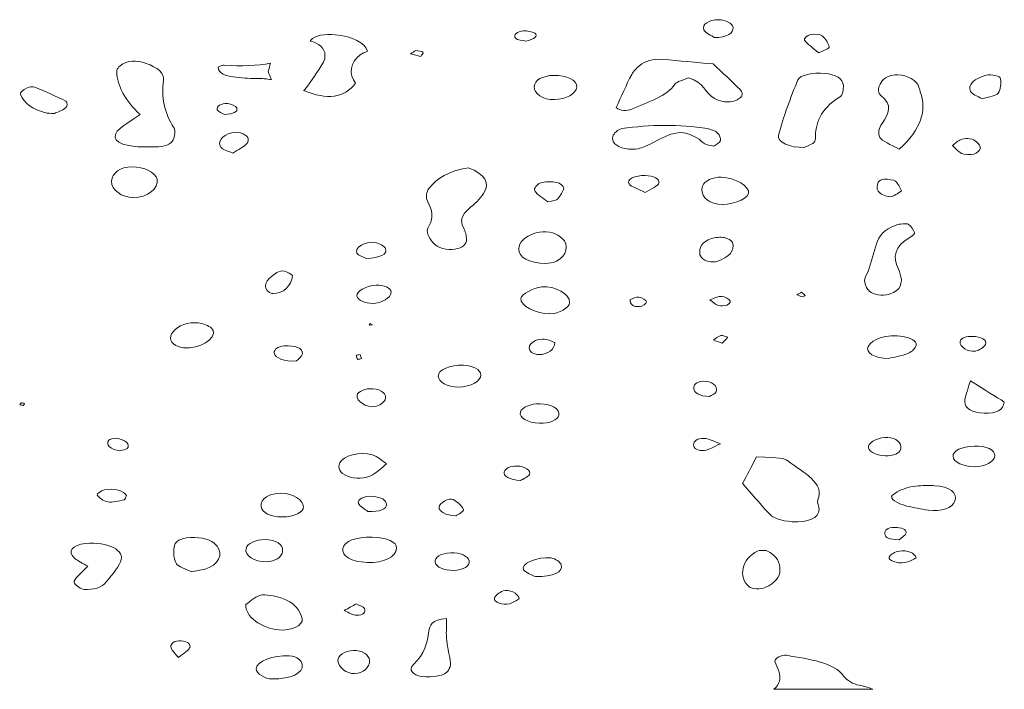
# Model space of a CAD drawing. Extents: x 432 to 1642, y -1026 to -372.
# Tile 2 of 15: x 536 to 621, y -1026 to -968. Entities that reach past the tile are written whole.
import ezdxf

# ---------------------------------------------------------------- set-up
doc = ezdxf.new("R2010")
doc.units = 0
doc.header["$MEASUREMENT"] = 0
doc.layers.add('Layer 1', color=7, linetype='Continuous')

# ---------------------------------------------------------------- blocks, each defined once
blk = doc.blocks.new('block 22')
at = {"layer": 'Layer 1', "lineweight": 0}
blk.add_lwpolyline([(566.69, -994.294), (566.49, -994.173), (566.397, -994.32), (566.69, -994.294)], dxfattribs=at)
for points, knots in [([(596.602, -967.908), (595.815, -967.904), (595.114, -968.316), (595.34, -968.77), (595.482, -969.055), (596.004, -969.284), (596.236, -969.452), (597.334, -969.459), (597.937, -969.056), (597.864, -968.582), (597.808, -968.208), (597.251, -967.911), (596.602, -967.908)], [0, 0, 0, 0, 1, 1, 1, 2, 2, 2, 3, 3, 3, 4, 4, 4, 4]), ([(604.048, -969.673), (604.323, -970.035), (604.781, -970.355), (605.271, -970.779), (605.726, -970.537), (606.205, -970.388), (606.177, -970.276), (606.094, -969.94), (605.892, -969.592), (605.572, -969.303), (605.441, -969.184), (604.821, -969.116), (604.55, -969.182), (604.285, -969.245), (603.959, -969.557), (604.048, -969.673)], [0, 0, 0, 0, 1, 1, 1, 2, 2, 2, 3, 3, 3, 4, 4, 4, 5, 5, 5, 5]), ([(587.757, -975.509), (588.116, -975.813), (588.662, -975.818), (589.103, -975.631), (590.542, -975.022), (592.164, -974.509), (592.839, -973.484), (592.984, -973.265), (593.562, -973.131), (594.013, -972.924), (595.399, -973.359), (595.379, -974.208), (596.251, -974.719), (596.709, -974.988), (597.531, -975.122), (598.024, -974.929), (598.638, -974.689), (598.822, -974.323), (598.499, -973.982), (597.78, -973.225), (596.951, -972.499), (596.141, -971.737), (594.651, -971.6), (593.232, -971.463), (591.808, -971.34), (590.926, -971.264), (590.267, -971.497), (589.796, -971.871), (589.502, -972.103), (589.24, -972.366), (589.104, -972.636), (588.623, -973.587), (588.202, -974.548), (587.757, -975.509)], [0, 0, 0, 0, 1, 1, 1, 2, 2, 2, 3, 3, 3, 4, 4, 4, 5, 5, 5, 6, 6, 6, 7, 7, 7, 8, 8, 8, 9, 9, 9, 10, 10, 10, 11, 11, 11, 11]), ([(584.345, -973.72), (584.396, -973.142), (583.493, -972.689), (582.353, -972.72), (581.399, -972.747), (580.712, -973.137), (580.68, -973.671), (580.641, -974.314), (581.438, -974.842), (582.415, -974.821), (583.434, -974.8), (584.293, -974.31), (584.345, -973.72)], [0, 0, 0, 0, 1, 1, 1, 2, 2, 2, 3, 3, 3, 4, 4, 4, 4]), ([(607.401, -973.596), (607.401, -973.029), (606.714, -972.622), (605.789, -972.546), (604.794, -972.464), (603.651, -972.67), (603.466, -973.12), (602.813, -974.708), (602.217, -976.306), (601.789, -977.916), (601.634, -978.499), (602.842, -978.997), (604.016, -978.955), (604.202, -978.871), (604.529, -978.761), (604.758, -978.607), (604.909, -978.505), (604.983, -978.342), (604.983, -978.207), (604.989, -976.893), (605.381, -975.664), (607.055, -974.617), (607.417, -974.391), (607.4, -973.943), (607.401, -973.596)], [0, 0, 0, 0, 1, 1, 1, 2, 2, 2, 3, 3, 3, 4, 4, 4, 5, 5, 5, 6, 6, 6, 7, 7, 7, 8, 8, 8, 8]), ([(611.845, -972.685), (610.947, -972.813), (610.664, -973.228), (610.508, -973.641), (610.409, -973.901), (610.402, -974.254), (610.652, -974.456), (611.66, -975.271), (611.376, -976.043), (610.75, -976.876), (610.473, -977.244), (610.349, -977.732), (610.56, -978.096), (610.756, -978.435), (611.489, -978.681), (612.229, -979.109), (614.132, -977.357), (614.639, -975.8), (614.051, -974.138), (613.977, -973.929), (613.941, -973.716), (613.836, -973.512), (613.573, -973.004), (612.552, -972.585), (611.845, -972.685)], [0, 0, 0, 0, 1, 1, 1, 2, 2, 2, 3, 3, 3, 4, 4, 4, 5, 5, 5, 6, 6, 6, 7, 7, 7, 8, 8, 8, 8]), ([(618.386, -974.103), (618.487, -974.333), (618.99, -974.51), (619.392, -974.762), (619.972, -974.569), (620.648, -974.473), (620.78, -974.271), (621.028, -973.893), (621.032, -973.452), (621.001, -973.039), (620.982, -972.767), (620.203, -972.599), (619.745, -972.714), (618.745, -972.966), (618.128, -973.519), (618.386, -974.103)], [0, 0, 0, 0, 1, 1, 1, 2, 2, 2, 3, 3, 3, 4, 4, 4, 5, 5, 5, 5]), ([(594.747, -978.124), (595.013, -978.279), (595.161, -978.494), (595.427, -978.648), (595.586, -978.74), (595.871, -978.767), (596.212, -978.852), (596.403, -978.695), (596.752, -978.535), (596.774, -978.363), (596.834, -977.9), (596.439, -977.458), (595.643, -977.331), (593.203, -976.941), (590.708, -976.976), (588.263, -977.33), (587.904, -977.382), (587.542, -977.754), (587.472, -978.002), (587.342, -978.455), (587.734, -978.877), (588.513, -979.06), (588.912, -979.153), (589.591, -979.117), (589.952, -978.985), (590.71, -978.708), (591.319, -978.314), (592.031, -977.996), (593.078, -977.527), (593.786, -977.564), (594.747, -978.124)], [0, 0, 0, 0, 1, 1, 1, 2, 2, 2, 3, 3, 3, 4, 4, 4, 5, 5, 5, 6, 6, 6, 7, 7, 7, 8, 8, 8, 9, 9, 9, 10, 10, 10, 10]), ([(617.6, -978.258), (617.309, -978.353), (617.144, -978.562), (616.836, -978.781), (617.099, -979.022), (617.279, -979.295), (617.629, -979.466), (617.855, -979.575), (618.396, -979.608), (618.677, -979.537), (618.949, -979.468), (619.186, -979.229), (619.223, -979.051), (619.262, -978.863), (619.12, -978.634), (618.925, -978.47), (618.624, -978.216), (618.116, -978.089), (617.6, -978.258)], [0, 0, 0, 0, 1, 1, 1, 2, 2, 2, 3, 3, 3, 4, 4, 4, 5, 5, 5, 6, 6, 6, 6]), ([(574.971, -980.708), (573.262, -981.002), (572.253, -981.652), (571.61, -982.44), (571.32, -982.795), (571.27, -983.29), (571.471, -983.664), (571.852, -984.374), (572.018, -985.049), (571.566, -985.756), (571.237, -986.268), (571.557, -986.737), (571.94, -987.197), (572.296, -987.625), (573.176, -987.9), (573.816, -987.766), (574.503, -987.623), (574.833, -987.314), (574.819, -986.934), (574.805, -986.583), (574.741, -986.219), (574.556, -985.885), (574.227, -985.29), (574.417, -984.776), (575.02, -984.262), (575.51, -983.844), (576, -983.408), (576.297, -982.944), (576.867, -982.048), (576.47, -981.284), (574.971, -980.708)], [0, 0, 0, 0, 1, 1, 1, 2, 2, 2, 3, 3, 3, 4, 4, 4, 5, 5, 5, 6, 6, 6, 7, 7, 7, 8, 8, 8, 9, 9, 9, 10, 10, 10, 10]), ([(591.46, -982.038), (591.536, -981.687), (591.008, -981.416), (590.265, -981.381), (589.432, -981.343), (588.596, -981.741), (588.875, -982.112), (589.07, -982.371), (589.664, -982.541), (590.273, -982.848), (590.802, -982.506), (591.406, -982.29), (591.46, -982.038)], [0, 0, 0, 0, 1, 1, 1, 2, 2, 2, 3, 3, 3, 4, 4, 4, 4]), ([(580.725, -982.706), (580.944, -983.059), (581.471, -983.356), (581.85, -983.661), (582.283, -983.548), (582.629, -983.519), (582.699, -983.427), (582.939, -983.116), (583.169, -982.787), (583.221, -982.457), (583.244, -982.304), (582.902, -982.036), (582.627, -981.989), (582.195, -981.915), (581.563, -981.892), (581.233, -982.017), (580.906, -982.14), (580.608, -982.518), (580.725, -982.706)], [0, 0, 0, 0, 1, 1, 1, 2, 2, 2, 3, 3, 3, 4, 4, 4, 5, 5, 5, 6, 6, 6, 6]), ([(596.826, -981.525), (596.143, -981.5), (595.363, -981.875), (595.224, -982.294), (594.979, -983.031), (595.556, -983.72), (596.539, -983.866), (597.556, -984.017), (599.046, -983.495), (599.196, -982.936), (599.357, -982.336), (598.071, -981.57), (596.826, -981.525)], [0, 0, 0, 0, 1, 1, 1, 2, 2, 2, 3, 3, 3, 4, 4, 4, 4]), ([(611.896, -981.882), (611.735, -981.755), (611.27, -981.704), (610.935, -981.696), (610.762, -981.692), (610.452, -981.845), (610.42, -981.946), (610.338, -982.21), (610.236, -982.516), (610.41, -982.746), (610.568, -982.956), (611.074, -983.212), (611.434, -983.216), (611.757, -983.219), (612.091, -982.906), (612.442, -982.72), (612.235, -982.378), (612.164, -982.093), (611.896, -981.882)], [0, 0, 0, 0, 1, 1, 1, 2, 2, 2, 3, 3, 3, 4, 4, 4, 5, 5, 5, 6, 6, 6, 6]), ([(609.24, -990.434), (609.229, -990.708), (609.33, -991.004), (609.528, -991.256), (609.812, -991.617), (610.455, -991.81), (611.125, -991.703), (611.551, -991.635), (611.985, -991.387), (612.192, -991.159), (612.41, -990.919), (612.365, -990.608), (612.417, -990.397), (612.322, -990.039), (612.303, -989.749), (612.163, -989.477), (611.633, -988.445), (611.791, -987.506), (613.237, -986.7), (613.409, -986.605), (613.59, -986.434), (613.549, -986.322), (613.457, -986.069), (613.319, -985.786), (613.017, -985.605), (612.869, -985.518), (612.239, -985.569), (611.953, -985.667), (610.873, -986.036), (610.484, -986.647), (610.272, -987.291), (610.019, -988.06), (609.809, -988.833), (609.563, -989.603), (609.473, -989.882), (609.25, -990.156), (609.24, -990.434)], [0, 0, 0, 0, 1, 1, 1, 2, 2, 2, 3, 3, 3, 4, 4, 4, 5, 5, 5, 6, 6, 6, 7, 7, 7, 8, 8, 8, 9, 9, 9, 10, 10, 10, 11, 11, 11, 12, 12, 12, 12]), ([(579.35, -987.751), (579.291, -988.444), (580.195, -988.94), (581.691, -989.003), (581.912, -988.957), (582.359, -988.935), (582.609, -988.802), (583.493, -988.333), (583.706, -987.387), (583.089, -986.819), (582.655, -986.419), (581.925, -986.164), (581.121, -986.286), (580.572, -986.369), (580.051, -986.665), (579.707, -986.936), (579.434, -987.152), (579.373, -987.474), (579.35, -987.751)], [0, 0, 0, 0, 1, 1, 1, 2, 2, 2, 3, 3, 3, 4, 4, 4, 5, 5, 5, 6, 6, 6, 6]), ([(565.353, -988.099), (565.452, -988.308), (565.972, -988.458), (566.16, -988.559), (567.336, -988.516), (568.018, -988.166), (567.828, -987.74), (567.727, -987.515), (567.283, -987.226), (566.896, -987.171), (566.069, -987.052), (565.125, -987.62), (565.353, -988.099)], [0, 0, 0, 0, 1, 1, 1, 2, 2, 2, 3, 3, 3, 4, 4, 4, 4]), ([(597.814, -987.191), (597.76, -987.021), (597.401, -986.811), (597.097, -986.752), (596.785, -986.692), (596.304, -986.741), (596.009, -986.84), (595.13, -987.134), (594.936, -987.62), (594.986, -988.233), (595.083, -988.351), (595.159, -988.595), (595.424, -988.716), (595.666, -988.828), (596.224, -988.905), (596.453, -988.828), (597.556, -988.461), (598.037, -987.886), (597.814, -987.191)], [0, 0, 0, 0, 1, 1, 1, 2, 2, 2, 3, 3, 3, 4, 4, 4, 5, 5, 5, 6, 6, 6, 6]), ([(557.784, -991.496), (557.855, -991.545), (558.002, -991.584), (558.118, -991.588), (558.963, -991.614), (559.691, -990.956), (559.785, -990.021), (559.607, -989.919), (559.397, -989.742), (559.098, -989.651), (558.954, -989.606), (558.557, -989.684), (558.422, -989.773), (557.37, -990.466), (557.161, -991.065), (557.784, -991.496)], [0, 0, 0, 0, 1, 1, 1, 2, 2, 2, 3, 3, 3, 4, 4, 4, 5, 5, 5, 5]), ([(567.021, -990.865), (566.06, -990.947), (565.302, -991.382), (565.341, -991.828), (565.367, -992.126), (566.101, -992.469), (566.67, -992.45), (567.559, -992.419), (568.258, -991.999), (568.295, -991.471), (568.319, -991.132), (567.646, -990.812), (567.021, -990.865)], [0, 0, 0, 0, 1, 1, 1, 2, 2, 2, 3, 3, 3, 4, 4, 4, 4]), ([(583.735, -992.362), (583.779, -991.648), (582.457, -990.908), (581.331, -991.018), (580.584, -991.09), (579.579, -991.644), (579.524, -992.013), (579.431, -992.625), (580.844, -993.379), (582.025, -993.349), (582.842, -993.328), (583.706, -992.829), (583.735, -992.362)], [0, 0, 0, 0, 1, 1, 1, 2, 2, 2, 3, 3, 3, 4, 4, 4, 4]), ([(603.857, -991.873), (603.9, -991.883), (604.102, -991.782), (604.088, -991.763), (604.013, -991.665), (603.893, -991.576), (603.788, -991.483), (603.648, -991.556), (603.509, -991.628), (603.369, -991.701), (603.53, -991.761), (603.682, -991.831), (603.857, -991.873)], [0, 0, 0, 0, 1, 1, 1, 2, 2, 2, 3, 3, 3, 4, 4, 4, 4]), ([(590.381, -992.314), (590.368, -992.163), (590.012, -991.95), (589.725, -991.901), (589.517, -991.865), (589.179, -992.052), (588.965, -992.119), (588.949, -992.512), (589.171, -992.765), (589.774, -992.73), (590.016, -992.716), (590.392, -992.455), (590.381, -992.314)], [0, 0, 0, 0, 1, 1, 1, 2, 2, 2, 3, 3, 3, 4, 4, 4, 4]), ([(597.606, -992.227), (597.539, -992.068), (597.164, -991.863), (596.882, -991.839), (596.615, -991.816), (596.288, -992.003), (595.869, -992.135), (596.157, -992.344), (596.307, -992.549), (596.583, -992.63), (597.063, -992.77), (597.726, -992.512), (597.606, -992.227)], [0, 0, 0, 0, 1, 1, 1, 2, 2, 2, 3, 3, 3, 4, 4, 4, 4]), ([(549.702, -996.088), (549.87, -996.187), (550.14, -996.233), (550.362, -996.304), (551.728, -996.372), (553.194, -995.536), (552.911, -994.779), (552.825, -994.551), (552.364, -994.286), (551.953, -994.189), (551.084, -993.986), (550.18, -994.227), (549.634, -994.708), (549.077, -995.2), (549.087, -995.728), (549.702, -996.088)], [0, 0, 0, 0, 1, 1, 1, 2, 2, 2, 3, 3, 3, 4, 4, 4, 5, 5, 5, 5]), ([(611.337, -997.205), (611.687, -997.116), (612.431, -996.99), (613.028, -996.754), (613.381, -996.615), (613.658, -996.31), (613.692, -996.068), (613.746, -995.683), (613.226, -995.425), (612.568, -995.319), (611.154, -995.091), (609.893, -995.464), (609.547, -996.186), (609.309, -996.685), (610.046, -997.228), (611.337, -997.205)], [0, 0, 0, 0, 1, 1, 1, 2, 2, 2, 3, 3, 3, 4, 4, 4, 5, 5, 5, 5]), ([(580.436, -996.683), (580.539, -996.785), (580.864, -996.886), (581.078, -996.88), (581.839, -996.861), (582.466, -996.433), (582.464, -995.831), (582.187, -995.747), (581.766, -995.509), (581.389, -995.529), (580.447, -995.578), (579.961, -996.21), (580.436, -996.683)], [0, 0, 0, 0, 1, 1, 1, 2, 2, 2, 3, 3, 3, 4, 4, 4, 4]), ([(597.388, -995.396), (597.405, -995.371), (596.892, -995.184), (596.817, -995.214), (596.557, -995.318), (596.382, -995.485), (596.175, -995.628), (596.378, -995.698), (596.581, -995.768), (596.91, -995.881), (597.082, -995.719), (597.28, -995.566), (597.388, -995.396)], [0, 0, 0, 0, 1, 1, 1, 2, 2, 2, 3, 3, 3, 4, 4, 4, 4]), ([(618.577, -995.302), (618.015, -995.286), (617.588, -995.413), (617.491, -995.752), (617.456, -996.2), (618.183, -996.691), (618.819, -996.569), (619.196, -996.497), (619.588, -996.213), (619.682, -995.989), (619.839, -995.615), (619.306, -995.321), (618.577, -995.302)], [0, 0, 0, 0, 1, 1, 1, 2, 2, 2, 3, 3, 3, 4, 4, 4, 4]), ([(559.072, -996.132), (558.462, -996.189), (558.161, -996.416), (558.204, -996.732), (558.265, -997.18), (559.041, -997.501), (560.137, -997.429), (560.268, -997.275), (560.598, -997.049), (560.632, -996.811), (560.698, -996.331), (559.984, -996.046), (559.072, -996.132)], [0, 0, 0, 0, 1, 1, 1, 2, 2, 2, 3, 3, 3, 4, 4, 4, 4]), ([(565.304, -996.937), (565.316, -997.057), (565.372, -997.177), (565.413, -997.296), (565.528, -997.272), (565.641, -997.247), (565.756, -997.222), (565.714, -997.106), (565.67, -996.99), (565.627, -996.874), (565.514, -996.895), (565.303, -996.919), (565.304, -996.937)], [0, 0, 0, 0, 1, 1, 1, 2, 2, 2, 3, 3, 3, 4, 4, 4, 4]), ([(576.058, -998.613), (576.026, -998.168), (575.396, -997.826), (574.557, -997.798), (573.366, -997.757), (572.384, -998.178), (572.379, -998.731), (572.375, -999.24), (573.202, -999.702), (574.088, -999.685), (575.208, -999.664), (576.1, -999.178), (576.058, -998.613)], [0, 0, 0, 0, 1, 1, 1, 2, 2, 2, 3, 3, 3, 4, 4, 4, 4]), ([(594.471, -999.803), (594.516, -1000.203), (594.914, -1000.449), (595.823, -1000.509), (595.994, -1000.389), (596.347, -1000.251), (596.404, -1000.084), (596.576, -999.572), (596.009, -999.143), (595.265, -999.186), (594.625, -999.223), (594.436, -999.497), (594.471, -999.803)], [0, 0, 0, 0, 1, 1, 1, 2, 2, 2, 3, 3, 3, 4, 4, 4, 4]), ([(621.317, -1000.977), (620.567, -1000.509), (619.74, -999.991), (618.384, -999.143), (618.134, -1000.037), (617.911, -1000.506), (617.896, -1000.977), (617.878, -1001.525), (618.566, -1001.902), (619.567, -1001.95), (620.696, -1002.003), (621.2, -1001.646), (621.317, -1000.977)], [0, 0, 0, 0, 1, 1, 1, 2, 2, 2, 3, 3, 3, 4, 4, 4, 4]), ([(565.357, -1000.406), (565.281, -1000.898), (566.148, -1001.487), (566.908, -1001.371), (567.28, -1001.315), (567.681, -1001.01), (567.775, -1000.782), (567.983, -1000.278), (567.49, -999.899), (566.73, -999.831), (566.105, -999.776), (565.411, -1000.066), (565.357, -1000.406)], [0, 0, 0, 0, 1, 1, 1, 2, 2, 2, 3, 3, 3, 4, 4, 4, 4]), ([(536.594, -1001.109), (536.563, -1001.072), (536.408, -1001.065), (536.308, -1001.045), (536.271, -1001.1), (536.234, -1001.155), (536.197, -1001.21), (536.298, -1001.229), (536.398, -1001.249), (536.499, -1001.269), (536.536, -1001.214), (536.626, -1001.146), (536.594, -1001.109)], [0, 0, 0, 0, 1, 1, 1, 2, 2, 2, 3, 3, 3, 4, 4, 4, 4]), ([(579.481, -1001.842), (579.344, -1002.329), (580.088, -1002.765), (581.138, -1002.813), (581.975, -1002.852), (582.719, -1002.536), (582.802, -1002.107), (582.903, -1001.586), (582.181, -1001.15), (581.18, -1001.127), (580.381, -1001.109), (579.593, -1001.441), (579.481, -1001.842)], [0, 0, 0, 0, 1, 1, 1, 2, 2, 2, 3, 3, 3, 4, 4, 4, 4]), ([(544.495, -1004.118), (544.312, -1004.101), (543.975, -1004.198), (543.896, -1004.29), (543.569, -1004.671), (544.068, -1005.117), (544.859, -1005.194), (545.071, -1005.135), (545.384, -1005.105), (545.475, -1005.012), (545.816, -1004.662), (545.303, -1004.191), (544.495, -1004.118)], [0, 0, 0, 0, 1, 1, 1, 2, 2, 2, 3, 3, 3, 4, 4, 4, 4]), ([(596.78, -1004.591), (596.118, -1004.364), (595.755, -1004.147), (595.358, -1004.126), (594.778, -1004.097), (594.442, -1004.357), (594.447, -1004.673), (594.451, -1004.995), (594.829, -1005.231), (595.398, -1005.16), (595.808, -1005.109), (596.137, -1004.867), (596.78, -1004.591)], [0, 0, 0, 0, 1, 1, 1, 2, 2, 2, 3, 3, 3, 4, 4, 4, 4]), ([(611.018, -1005.628), (611.736, -1005.667), (612.285, -1005.421), (612.369, -1005.021), (612.473, -1004.525), (611.952, -1004.063), (611.258, -1004.037), (610.535, -1004.01), (609.653, -1004.403), (609.57, -1004.788), (609.482, -1005.199), (610.138, -1005.579), (611.018, -1005.628)], [0, 0, 0, 0, 1, 1, 1, 2, 2, 2, 3, 3, 3, 4, 4, 4, 4]), ([(564.548, -1007.397), (565.142, -1007.641), (566.108, -1007.608), (566.707, -1007.27), (567.142, -1007.025), (567.436, -1006.706), (567.905, -1006.33), (567.464, -1006.035), (567.169, -1005.684), (566.67, -1005.537), (565.59, -1005.22), (564.158, -1005.609), (563.865, -1006.253), (563.665, -1006.694), (563.839, -1007.106), (564.548, -1007.397)], [0, 0, 0, 0, 1, 1, 1, 2, 2, 2, 3, 3, 3, 4, 4, 4, 5, 5, 5, 5]), ([(620.499, -1005.632), (620.558, -1005.125), (619.756, -1004.749), (618.698, -1004.786), (617.627, -1004.824), (616.853, -1005.207), (616.882, -1005.686), (616.911, -1006.166), (617.776, -1006.579), (618.741, -1006.572), (619.69, -1006.566), (620.437, -1006.166), (620.499, -1005.632)], [0, 0, 0, 0, 1, 1, 1, 2, 2, 2, 3, 3, 3, 4, 4, 4, 4]), ([(605.191, -1009.437), (605.821, -1007.965), (603.948, -1007.082), (602.594, -1006.078), (602.231, -1005.809), (601.991, -1005.79), (599.901, -1005.725), (599.436, -1006.607), (599.05, -1007.341), (598.683, -1008.04), (599.42, -1008.877), (600.146, -1009.695), (600.86, -1010.515), (601.286, -1011.006), (601.986, -1011.269), (602.976, -1011.332), (604.354, -1011.421), (605.292, -1011.015), (605.31, -1010.279), (605.316, -1009.998), (605.08, -1009.698), (605.191, -1009.437)], [0, 0, 0, 0, 1, 1, 1, 2, 2, 2, 3, 3, 3, 4, 4, 4, 5, 5, 5, 6, 6, 6, 7, 7, 7, 7]), ([(579.503, -1007.771), (579.699, -1007.644), (580.14, -1007.472), (580.27, -1007.248), (580.464, -1006.911), (579.834, -1006.525), (579.176, -1006.515), (578.573, -1006.506), (578.18, -1006.703), (578.075, -1007.011), (577.96, -1007.352), (578.561, -1007.719), (579.503, -1007.771)], [0, 0, 0, 0, 1, 1, 1, 2, 2, 2, 3, 3, 3, 4, 4, 4, 4]), ([(545.418, -1009.064), (545.234, -1008.667), (544.35, -1008.413), (543.521, -1008.584), (543.23, -1008.644), (542.822, -1008.935), (542.891, -1009.032), (543.057, -1009.266), (543.411, -1009.555), (543.805, -1009.622), (544.205, -1009.69), (544.766, -1009.546), (545.211, -1009.44), (545.353, -1009.406), (545.353, -1009.194), (545.418, -1009.064)], [0, 0, 0, 0, 1, 1, 1, 2, 2, 2, 3, 3, 3, 4, 4, 4, 5, 5, 5, 5]), ([(615.27, -1008.22), (615.142, -1008.213), (615.013, -1008.207), (614.608, -1008.187), (614.239, -1008.227), (613.551, -1008.23), (612.995, -1008.379), (612.459, -1008.523), (611.953, -1008.78), (611.63, -1009.055), (611.339, -1009.304), (612.01, -1009.763), (612.903, -1009.975), (613.493, -1010.115), (614.104, -1010.24), (614.727, -1010.326), (615.9, -1010.487), (616.832, -1010.165), (617.052, -1009.557), (617.315, -1008.832), (616.598, -1008.294), (615.27, -1008.22)], [0, 0, 0, 0, 1, 1, 1, 2, 2, 2, 3, 3, 3, 4, 4, 4, 5, 5, 5, 6, 6, 6, 7, 7, 7, 7]), ([(560.732, -1010.033), (560.678, -1009.426), (559.83, -1008.907), (558.826, -1008.868), (557.799, -1008.827), (556.964, -1009.373), (557.061, -1010.022), (557.143, -1010.565), (557.869, -1010.921), (558.889, -1010.917), (559.909, -1010.914), (560.773, -1010.5), (560.732, -1010.033)], [0, 0, 0, 0, 1, 1, 1, 2, 2, 2, 3, 3, 3, 4, 4, 4, 4]), ([(566.721, -1009.144), (566.033, -1009.079), (565.319, -1009.384), (565.482, -1009.748), (565.611, -1010.036), (566.091, -1010.277), (566.287, -1010.436), (567.317, -1010.512), (567.919, -1010.228), (567.908, -1009.85), (567.896, -1009.428), (567.437, -1009.213), (566.721, -1009.144)], [0, 0, 0, 0, 1, 1, 1, 2, 2, 2, 3, 3, 3, 4, 4, 4, 4]), ([(573.903, -1010.829), (574.084, -1010.686), (574.609, -1010.455), (574.551, -1010.279), (574.449, -1009.968), (574.084, -1009.642), (573.658, -1009.418), (573.318, -1009.239), (572.477, -1009.702), (572.453, -1010.078), (572.431, -1010.436), (572.984, -1010.786), (573.903, -1010.829)], [0, 0, 0, 0, 1, 1, 1, 2, 2, 2, 3, 3, 3, 4, 4, 4, 4]), ([(612.236, -1012.887), (612.4, -1012.739), (612.799, -1012.532), (612.839, -1012.307), (612.894, -1011.997), (612.402, -1011.815), (611.838, -1011.821), (611.198, -1011.827), (610.956, -1012.085), (610.985, -1012.392), (611.014, -1012.705), (611.35, -1012.891), (612.236, -1012.887)], [0, 0, 0, 0, 1, 1, 1, 2, 2, 2, 3, 3, 3, 4, 4, 4, 4]), ([(553.003, -1013.179), (552.563, -1012.793), (551.525, -1012.6), (550.607, -1012.738), (549.876, -1012.848), (549.565, -1013.172), (549.537, -1013.525), (549.498, -1014.008), (549.48, -1014.519), (549.737, -1014.97), (549.891, -1015.241), (550.584, -1015.421), (551.076, -1015.662), (551.673, -1015.526), (552.239, -1015.48), (552.577, -1015.304), (553.646, -1014.748), (553.779, -1013.859), (553.003, -1013.179)], [0, 0, 0, 0, 1, 1, 1, 2, 2, 2, 3, 3, 3, 4, 4, 4, 5, 5, 5, 6, 6, 6, 6]), ([(557.541, -1014.794), (558.273, -1014.785), (558.855, -1014.406), (558.92, -1013.898), (558.995, -1013.301), (558.348, -1012.865), (557.402, -1012.875), (556.55, -1012.883), (555.88, -1013.198), (555.769, -1013.641), (555.614, -1014.257), (556.461, -1014.808), (557.541, -1014.794)], [0, 0, 0, 0, 1, 1, 1, 2, 2, 2, 3, 3, 3, 4, 4, 4, 4]), ([(568.777, -1013.626), (568.819, -1013.093), (567.936, -1012.692), (566.671, -1012.669), (565.224, -1012.643), (564.247, -1013.018), (564.136, -1013.642), (564.018, -1014.303), (564.89, -1014.808), (566.231, -1014.854), (567.67, -1014.905), (568.716, -1014.4), (568.777, -1013.626)], [0, 0, 0, 0, 1, 1, 1, 2, 2, 2, 3, 3, 3, 4, 4, 4, 4]), ([(541.867, -1013.224), (540.737, -1013.325), (540.275, -1013.945), (540.955, -1014.506), (541.233, -1014.735), (541.633, -1014.921), (542.082, -1015.188), (541.558, -1015.736), (541.079, -1016.09), (540.902, -1016.485), (540.817, -1016.675), (541.22, -1016.991), (541.559, -1017.152), (541.763, -1017.248), (542.307, -1017.207), (542.631, -1017.137), (542.969, -1017.063), (543.353, -1016.911), (543.497, -1016.74), (544.029, -1016.104), (544.612, -1015.465), (544.913, -1014.793), (545.358, -1013.795), (543.825, -1013.048), (541.867, -1013.224)], [0, 0, 0, 0, 1, 1, 1, 2, 2, 2, 3, 3, 3, 4, 4, 4, 5, 5, 5, 6, 6, 6, 7, 7, 7, 8, 8, 8, 8]), ([(601.918, -1015.534), (601.908, -1014.909), (601.723, -1014.263), (600.738, -1013.816), (600.465, -1013.832), (600.125, -1013.794), (599.98, -1013.869), (598.613, -1014.569), (598.273, -1016.09), (599.247, -1016.969), (599.465, -1017.166), (600.283, -1017.181), (600.641, -1017.02), (601.508, -1016.632), (601.926, -1016.101), (601.918, -1015.534)], [0, 0, 0, 0, 1, 1, 1, 2, 2, 2, 3, 3, 3, 4, 4, 4, 5, 5, 5, 5]), ([(613.683, -1014.477), (613.638, -1014.049), (612.889, -1013.749), (612.255, -1013.868), (611.877, -1013.939), (611.445, -1014.185), (611.358, -1014.392), (611.233, -1014.688), (612.053, -1014.979), (612.702, -1014.863), (613.11, -1014.791), (613.434, -1014.58), (613.683, -1014.477)], [0, 0, 0, 0, 1, 1, 1, 2, 2, 2, 3, 3, 3, 4, 4, 4, 4]), ([(575.045, -1014.727), (574.946, -1014.292), (574.288, -1014), (573.454, -1014.022), (572.613, -1014.044), (572.028, -1014.402), (572.117, -1014.841), (572.203, -1015.268), (572.868, -1015.562), (573.707, -1015.544), (574.549, -1015.525), (575.145, -1015.162), (575.045, -1014.727)], [0, 0, 0, 0, 1, 1, 1, 2, 2, 2, 3, 3, 3, 4, 4, 4, 4]), ([(583.014, -1015.061), (582.948, -1014.837), (582.501, -1014.517), (582.133, -1014.472), (580.96, -1014.33), (579.458, -1014.979), (579.753, -1015.483), (579.913, -1015.757), (580.544, -1015.95), (580.789, -1016.085), (582.32, -1016.113), (583.195, -1015.676), (583.014, -1015.061)], [0, 0, 0, 0, 1, 1, 1, 2, 2, 2, 3, 3, 3, 4, 4, 4, 4]), ([(579.384, -1017.979), (579.251, -1017.485), (578.48, -1017.163), (577.991, -1017.326), (577.631, -1017.446), (577.301, -1017.724), (577.247, -1017.952), (577.163, -1018.306), (577.934, -1018.586), (578.537, -1018.429), (578.923, -1018.328), (579.187, -1018.089), (579.384, -1017.979)], [0, 0, 0, 0, 1, 1, 1, 2, 2, 2, 3, 3, 3, 4, 4, 4, 4]), ([(558.606, -1020.7), (559.654, -1020.807), (560.761, -1020.269), (560.604, -1019.718), (560.399, -1019.002), (560.012, -1018.316), (558.776, -1017.932), (558.253, -1017.769), (557.43, -1017.584), (557.015, -1017.699), (556.412, -1017.866), (556.055, -1018.295), (555.748, -1018.507), (555.657, -1019.525), (557.106, -1020.546), (558.606, -1020.7)], [0, 0, 0, 0, 1, 1, 1, 2, 2, 2, 3, 3, 3, 4, 4, 4, 5, 5, 5, 5]), ([(565.292, -1019.43), (565.933, -1019.431), (566.144, -1019.133), (566.008, -1018.845), (565.933, -1018.687), (565.543, -1018.574), (565.294, -1018.441), (564.976, -1018.615), (564.659, -1018.79), (564.243, -1019.018), (564.729, -1019.218), (565.01, -1019.43), (565.292, -1019.43)], [0, 0, 0, 0, 1, 1, 1, 2, 2, 2, 3, 3, 3, 4, 4, 4, 4]), ([(573.451, -1023.57), (573.368, -1022.928), (573.171, -1022.29), (573.107, -1021.648), (573.045, -1021.024), (573.094, -1020.397), (573.094, -1019.72), (571.789, -1019.812), (571.626, -1020.322), (571.567, -1020.799), (571.441, -1021.809), (571.189, -1022.781), (570.239, -1023.685), (569.766, -1024.136), (570.166, -1024.589), (570.941, -1024.716), (571.901, -1024.873), (573.015, -1024.631), (573.253, -1024.197), (573.365, -1023.994), (573.478, -1023.776), (573.451, -1023.57)], [0, 0, 0, 0, 1, 1, 1, 2, 2, 2, 3, 3, 3, 4, 4, 4, 5, 5, 5, 6, 6, 6, 7, 7, 7, 7]), ([(550.16, -1021.638), (549.558, -1021.6), (549.228, -1021.869), (549.262, -1022.158), (549.288, -1022.392), (549.564, -1022.617), (549.907, -1023.09), (550.422, -1022.666), (550.783, -1022.479), (550.885, -1022.257), (551.019, -1021.968), (550.752, -1021.676), (550.16, -1021.638)], [0, 0, 0, 0, 1, 1, 1, 2, 2, 2, 3, 3, 3, 4, 4, 4, 4]), ([(560.621, -1023.712), (560.557, -1023.332), (560.206, -1022.994), (559.502, -1022.939), (558.115, -1022.829), (556.635, -1023.437), (556.633, -1024.049), (556.632, -1024.462), (557.373, -1024.931), (558.035, -1024.936), (559.613, -1024.947), (560.741, -1024.421), (560.621, -1023.712)], [0, 0, 0, 0, 1, 1, 1, 2, 2, 2, 3, 3, 3, 4, 4, 4, 4]), ([(566.435, -1023.332), (566.392, -1022.824), (565.779, -1022.446), (565.051, -1022.477), (564.271, -1022.509), (563.656, -1022.912), (563.701, -1023.36), (563.76, -1023.943), (564.454, -1024.48), (565.141, -1024.473), (565.892, -1024.464), (566.487, -1023.94), (566.435, -1023.332)], [0, 0, 0, 0, 1, 1, 1, 2, 2, 2, 3, 3, 3, 4, 4, 4, 4])]:
    blk.add_open_spline(points, degree=3, knots=knots, dxfattribs=at)

msp = doc.modelspace()

# ---------------------------------------------------------------- linework, layer by layer
at = {"layer": 'Layer 1', "lineweight": 0}
for points, knots in [([(560.835, -973.954), (560.816, -973.978), (560.772, -974.002), (560.741, -974.026), (562.799, -974.886), (564.239, -974.682), (565.23, -973.406), (564.619, -972.648), (564.765, -971.548), (565.639, -970.949), (565.803, -970.836), (566.02, -970.722), (566.254, -970.633), (566.028, -969.903), (565, -969.349), (563.479, -969.204), (562.613, -969.122), (561.666, -969.251), (561.367, -969.675), (561.344, -969.707), (561.315, -969.73), (561.291, -969.761), (561.292, -969.761), (561.292, -969.761), (561.293, -969.761), (562.037, -969.892), (562.604, -970.408), (562.582, -970.959), (562.573, -971.169), (562.576, -971.392), (562.454, -971.586), (561.952, -972.383), (561.459, -973.184), (560.835, -973.954)], [0, 0, 0, 0, 1, 1, 1, 2, 2, 2, 3, 3, 3, 4, 4, 4, 5, 5, 5, 6, 6, 6, 7, 7, 7, 8, 8, 8, 9, 9, 9, 10, 10, 10, 11, 11, 11, 11]), ([(580.728, -969.079), (580.518, -968.947), (580.031, -968.836), (579.738, -968.875), (579.197, -968.946), (578.794, -969.202), (579.087, -969.519), (579.215, -969.658), (579.709, -969.696), (579.924, -969.751), (580.694, -969.624), (581.065, -969.291), (580.728, -969.079)], [0, 0, 0, 0, 1, 1, 1, 2, 2, 2, 3, 3, 3, 4, 4, 4, 4]), ([(571.052, -970.724), (570.974, -970.635), (570.648, -970.611), (570.43, -970.559), (570.282, -970.658), (570.136, -970.757), (569.99, -970.856), (570.281, -970.931), (570.572, -971.006), (570.862, -971.081), (570.936, -970.959), (571.125, -970.808), (571.052, -970.724)], [0, 0, 0, 0, 1, 1, 1, 2, 2, 2, 3, 3, 3, 4, 4, 4, 4]), ([(546.176, -978.872), (546.832, -978.933), (547.526, -978.922), (548.193, -978.889), (548.959, -978.851), (549.397, -978.565), (549.507, -978.167), (549.587, -977.879), (549.703, -977.553), (549.538, -977.294), (548.68, -975.946), (548.424, -974.572), (548.632, -973.158), (548.728, -972.505), (548.075, -972.032), (547.121, -971.689), (546.533, -971.478), (545.806, -971.372), (545.239, -971.653), (544.887, -971.827), (544.573, -972.145), (544.583, -972.394), (544.633, -973.659), (545.291, -974.851), (546.594, -976.097), (545.893, -976.588), (545.372, -976.922), (544.916, -977.281), (543.947, -978.044), (544.466, -978.714), (546.176, -978.872)], [0, 0, 0, 0, 1, 1, 1, 2, 2, 2, 3, 3, 3, 4, 4, 4, 5, 5, 5, 6, 6, 6, 7, 7, 7, 8, 8, 8, 9, 9, 9, 10, 10, 10, 10]), ([(553.866, -971.837), (553.761, -971.83), (553.638, -971.907), (553.339, -972.005), (553.407, -972.572), (553.99, -972.766), (554.65, -972.857), (555.299, -972.946), (555.989, -972.99), (556.658, -972.984), (557.133, -972.98), (557.557, -973.025), (557.964, -973.09), (557.862, -972.85), (557.771, -972.611), (557.668, -972.387), (557.75, -972.137), (557.814, -971.898), (557.879, -971.664), (556.708, -971.891), (555.361, -971.935), (553.866, -971.837)], [0, 0, 0, 0, 1, 1, 1, 2, 2, 2, 3, 3, 3, 4, 4, 4, 5, 5, 5, 6, 6, 6, 7, 7, 7, 7]), ([(539.195, -976.016), (539.43, -975.906), (539.899, -975.762), (540.152, -975.544), (540.324, -975.397), (540.355, -975.054), (540.168, -974.956), (539.337, -974.516), (538.419, -974.122), (537.493, -973.741), (537.355, -973.684), (536.913, -973.736), (536.771, -973.818), (536.52, -973.963), (536.191, -974.192), (536.248, -974.348), (536.517, -975.081), (537.253, -975.657), (538.542, -975.983), (538.653, -976.011), (538.799, -975.998), (539.195, -976.016)], [0, 0, 0, 0, 1, 1, 1, 2, 2, 2, 3, 3, 3, 4, 4, 4, 5, 5, 5, 6, 6, 6, 7, 7, 7, 7]), ([(553.277, -975.707), (553.328, -975.867), (553.722, -975.995), (553.901, -976.102), (554.665, -976.053), (555.08, -975.869), (554.957, -975.544), (554.898, -975.387), (554.458, -975.171), (554.173, -975.163), (553.594, -975.147), (553.174, -975.38), (553.277, -975.707)], [0, 0, 0, 0, 1, 1, 1, 2, 2, 2, 3, 3, 3, 4, 4, 4, 4]), ([(554.534, -977.684), (553.654, -977.936), (553.258, -978.449), (553.601, -978.963), (553.71, -979.126), (554.133, -979.227), (554.613, -979.45), (555.068, -979.148), (555.567, -978.918), (555.818, -978.625), (556.116, -978.277), (555.942, -977.909), (555.279, -977.695), (555.088, -977.634), (554.729, -977.627), (554.534, -977.684)], [0, 0, 0, 0, 1, 1, 1, 2, 2, 2, 3, 3, 3, 4, 4, 4, 5, 5, 5, 5]), ([(544.136, -981.868), (544.12, -982.629), (545, -983.291), (546.046, -983.304), (547.216, -983.318), (548.267, -982.487), (548.071, -981.703), (547.922, -981.106), (546.948, -980.626), (545.904, -980.635), (544.903, -980.644), (544.15, -981.169), (544.136, -981.868)], [0, 0, 0, 0, 1, 1, 1, 2, 2, 2, 3, 3, 3, 4, 4, 4, 4]), ([(607.478, -1024.738), (606.59, -1023.474), (604.47, -1023.245), (602.491, -1022.886), (602.081, -1022.812), (601.417, -1023.169), (601.486, -1023.422), (601.562, -1023.701), (601.728, -1023.973), (601.823, -1024.251), (602.035, -1024.874), (601.886, -1025.401), (601.401, -1025.832), (601.401, -1025.832), (609.953, -1025.832), (609.953, -1025.832), (609.646, -1025.686), (609.269, -1025.565), (608.782, -1025.482), (608.247, -1025.391), (607.689, -1025.04), (607.478, -1024.738)], [0, 0, 0, 0, 1, 1, 1, 2, 2, 2, 3, 3, 3, 4, 4, 4, 5, 5, 5, 6, 6, 6, 7, 7, 7, 7])]:
    msp.add_open_spline(points, degree=3, knots=knots, dxfattribs=at)

# ---------------------------------------------------------------- block references
at = {"layer": 'Layer 1'}
msp.add_blockref('block 22', (0, 0), dxfattribs=at)

doc.saveas('drawing.dxf')
